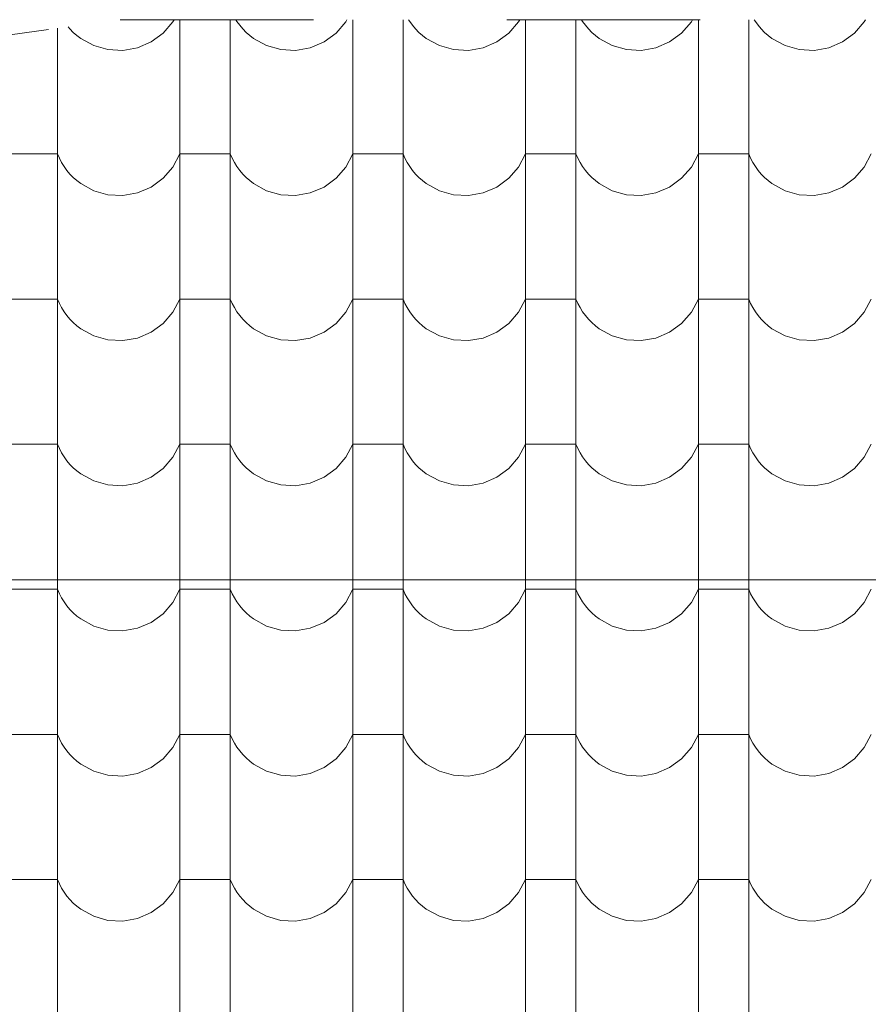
# Model space of a CAD drawing. Header units: millimetres. Extents: x -68772 to 137055, y -73300 to 19650.
# Tile 149 of 212: x 74201 to 75255, y -45598 to -44376. Entities that reach past the tile are written whole.
import ezdxf

# ---------------------------------------------------------------- set-up
doc = ezdxf.new("R2010")
doc.units = ezdxf.units.MM
doc.header["$MEASUREMENT"] = 0
doc.linetypes.add('Przerywana', pattern=[480, 240, -240])
for name, color, linetype, lineweight in [('Nowe_810-G Ogólne_Nr_pióra__1', 7, 'Continuous', 18), ('Nowe_810-G Ogólne_Nr_pióra__26', 13, 'Continuous', 18), ('Nowe_NIEWIDOCZNE DACHY_Nr_pióra__1', 7, 'Continuous', 18)]:
    doc.layers.add(name, color=color, linetype=linetype, lineweight=lineweight)

# ---------------------------------------------------------------- blocks, each defined once
blk = doc.blocks.new('*X50')
at = {"layer": 'Nowe_810-G Ogólne_Nr_pióra__26', "color": 13, "linetype": 'Continuous', "lineweight": 18}
for p, q in [((74379.5, -44392.8), (74391.6, -44378.8)), ((74391.6, -44378.8), (74393.1, -44376)), ((74400.3, -44376), (74400.3, -44472.3)), ((74462.7, -44376), (74462.7, -44472.3)), ((74469.6, -44376), (74471, -44378.2)), ((74471, -44378.2), (74474.5, -44383)), ((74594, -44392.8), (74606.1, -44378.8)), ((74606.1, -44378.8), (74607.6, -44376)), ((74614.8, -44376), (74614.8, -44472.3)), ((74677.2, -44376), (74677.2, -44472.3)), ((74684.1, -44376), (74685.5, -44378.2)), ((74685.5, -44378.2), (74689, -44383)), ((74808.5, -44392.8), (74820.6, -44378.8)), ((74820.6, -44378.8), (74822.1, -44376)), ((74829.3, -44376), (74829.3, -44472.3)), ((74891.7, -44376), (74891.7, -44472.3)), ((74898.6, -44376), (74900, -44378.2)), ((74900, -44378.2), (74903.5, -44383)), ((75023, -44392.8), (75035.1, -44378.8)), ((75035.1, -44378.8), (75036.6, -44376)), ((75043.8, -44376), (75043.8, -44472.3)), ((75106.2, -44376), (75106.2, -44472.3)), ((75113.1, -44376), (75114.5, -44378.2)), ((75114.5, -44378.2), (75118, -44383)), ((75237.5, -44392.8), (75249.6, -44378.8)), ((75249.6, -44378.8), (75251.1, -44376)), ((74248.2, -44386.6), (74248.2, -44472.3)), ((74261.5, -44384.8), (74263.8, -44387.5)), ((74263.8, -44387.5), (74267.9, -44391.8)), ((74267.9, -44391.8), (74272.4, -44395.7)), ((74364.6, -44403.6), (74379.5, -44392.8)), ((74474.5, -44383), (74478.3, -44387.5)), ((74478.3, -44387.5), (74482.4, -44391.8)), ((74482.4, -44391.8), (74486.9, -44395.7)), ((74579.1, -44403.6), (74594, -44392.8)), ((74689, -44383), (74692.8, -44387.5)), ((74692.8, -44387.5), (74696.9, -44391.8)), ((74696.9, -44391.8), (74701.4, -44395.7)), ((74793.6, -44403.6), (74808.5, -44392.8)), ((74903.5, -44383), (74907.3, -44387.5)), ((74907.3, -44387.5), (74911.4, -44391.8)), ((74911.4, -44391.8), (74915.9, -44395.7)), ((75008.1, -44403.6), (75023, -44392.8)), ((75118, -44383), (75121.8, -44387.5)), ((75121.8, -44387.5), (75125.9, -44391.8)), ((75125.9, -44391.8), (75130.4, -44395.7)), ((75222.6, -44403.6), (75237.5, -44392.8)), ((74272.4, -44395.7), (74277.1, -44399.3)), ((74277.1, -44399.3), (74293.3, -44408.2)), ((74347.6, -44410.9), (74364.6, -44403.6)), ((74486.9, -44395.7), (74491.6, -44399.3)), ((74491.6, -44399.3), (74507.8, -44408.2)), ((74562.1, -44410.9), (74579.1, -44403.6)), ((74701.4, -44395.7), (74706.1, -44399.3)), ((74706.1, -44399.3), (74722.3, -44408.2)), ((74776.6, -44410.9), (74793.6, -44403.6)), ((74915.9, -44395.7), (74920.6, -44399.3)), ((74920.6, -44399.3), (74936.8, -44408.2)), ((74991.1, -44410.9), (75008.1, -44403.6)), ((75130.4, -44395.7), (75135.1, -44399.3)), ((75135.1, -44399.3), (75151.3, -44408.2)), ((75205.6, -44410.9), (75222.6, -44403.6)), ((74293.3, -44408.2), (74311, -44413.2)), ((74311, -44413.2), (74329.4, -44414.1)), ((74329.4, -44414.1), (74347.6, -44410.9)), ((74507.8, -44408.2), (74525.5, -44413.2)), ((74525.5, -44413.2), (74543.9, -44414.1)), ((74543.9, -44414.1), (74562.1, -44410.9)), ((74722.3, -44408.2), (74740, -44413.2)), ((74740, -44413.2), (74758.4, -44414.1)), ((74758.4, -44414.1), (74776.6, -44410.9)), ((74936.8, -44408.2), (74954.5, -44413.2)), ((74954.5, -44413.2), (74972.9, -44414.1)), ((74972.9, -44414.1), (74991.1, -44410.9)), ((75151.3, -44408.2), (75169, -44413.2)), ((75169, -44413.2), (75187.4, -44414.1)), ((75187.4, -44414.1), (75205.6, -44410.9)), ((74248.2, -44472.3), (74248.2, -44652.4)), ((74400.3, -44472.3), (74400.3, -44652.4)), ((74462.7, -44472.3), (74462.7, -44652.4)), ((74614.8, -44472.3), (74614.8, -44652.4)), ((74677.2, -44472.3), (74677.2, -44652.4)), ((74829.3, -44472.3), (74829.3, -44652.4)), ((74891.7, -44472.3), (74891.7, -44652.4)), ((75043.8, -44472.3), (75043.8, -44652.4)), ((75106.2, -44472.3), (75106.2, -44652.4)), ((74217, -44542.6), (74185.8, -44542.6)), ((74248.2, -44542.6), (74217, -44542.6)), ((74248.2, -44542.6), (74250.6, -44548)), ((74250.6, -44548), (74253.4, -44553.3)), ((74391.6, -44558.9), (74400.3, -44542.6)), ((74431.5, -44542.6), (74400.3, -44542.6)), ((74462.7, -44542.6), (74431.5, -44542.6)), ((74462.7, -44542.6), (74465.1, -44548)), ((74465.1, -44548), (74467.9, -44553.3)), ((74606.1, -44558.9), (74614.8, -44542.6)), ((74646, -44542.6), (74614.8, -44542.6)), ((74677.2, -44542.6), (74646, -44542.6)), ((74677.2, -44542.6), (74679.6, -44548)), ((74679.6, -44548), (74682.4, -44553.3)), ((74820.6, -44558.9), (74829.3, -44542.6)), ((74860.5, -44542.6), (74829.3, -44542.6)), ((74891.7, -44542.6), (74860.5, -44542.6)), ((74891.7, -44542.6), (74894.1, -44548)), ((74894.1, -44548), (74896.9, -44553.3)), ((75035.1, -44558.9), (75043.8, -44542.6)), ((75075, -44542.6), (75043.8, -44542.6)), ((75106.2, -44542.6), (75075, -44542.6)), ((75106.2, -44542.6), (75108.6, -44548)), ((75108.6, -44548), (75111.4, -44553.3)), ((75249.6, -44558.9), (75258.3, -44542.6)), ((74253.4, -44553.3), (74256.5, -44558.3)), ((74256.5, -44558.3), (74260, -44563.1)), ((74260, -44563.1), (74263.8, -44567.6)), ((74379.5, -44572.8), (74391.6, -44558.9)), ((74467.9, -44553.3), (74471, -44558.3)), ((74471, -44558.3), (74474.5, -44563.1)), ((74474.5, -44563.1), (74478.3, -44567.6)), ((74594, -44572.8), (74606.1, -44558.9)), ((74682.4, -44553.3), (74685.5, -44558.3)), ((74685.5, -44558.3), (74689, -44563.1)), ((74689, -44563.1), (74692.8, -44567.6)), ((74808.5, -44572.8), (74820.6, -44558.9)), ((74896.9, -44553.3), (74900, -44558.3)), ((74900, -44558.3), (74903.5, -44563.1)), ((74903.5, -44563.1), (74907.3, -44567.6)), ((75023, -44572.8), (75035.1, -44558.9)), ((75111.4, -44553.3), (75114.5, -44558.3)), ((75114.5, -44558.3), (75118, -44563.1)), ((75118, -44563.1), (75121.8, -44567.6)), ((75237.5, -44572.8), (75249.6, -44558.9)), ((74263.8, -44567.6), (74267.9, -44571.8)), ((74267.9, -44571.8), (74272.4, -44575.7)), ((74272.4, -44575.7), (74277.1, -44579.3)), ((74364.6, -44583.7), (74379.5, -44572.8)), ((74478.3, -44567.6), (74482.4, -44571.8)), ((74482.4, -44571.8), (74486.9, -44575.7)), ((74486.9, -44575.7), (74491.6, -44579.3)), ((74579.1, -44583.7), (74594, -44572.8)), ((74692.8, -44567.6), (74696.9, -44571.8)), ((74696.9, -44571.8), (74701.4, -44575.7)), ((74701.4, -44575.7), (74706.1, -44579.3)), ((74793.6, -44583.7), (74808.5, -44572.8)), ((74907.3, -44567.6), (74911.4, -44571.8)), ((74911.4, -44571.8), (74915.9, -44575.7)), ((74915.9, -44575.7), (74920.6, -44579.3)), ((75008.1, -44583.7), (75023, -44572.8)), ((75121.8, -44567.6), (75125.9, -44571.8)), ((75125.9, -44571.8), (75130.4, -44575.7)), ((75130.4, -44575.7), (75135.1, -44579.3)), ((75222.6, -44583.7), (75237.5, -44572.8)), ((74277.1, -44579.3), (74293.3, -44588.2)), ((74293.3, -44588.2), (74311, -44593.2)), ((74347.6, -44590.9), (74364.6, -44583.7)), ((74491.6, -44579.3), (74507.8, -44588.2)), ((74507.8, -44588.2), (74525.5, -44593.2)), ((74562.1, -44590.9), (74579.1, -44583.7)), ((74706.1, -44579.3), (74722.3, -44588.2)), ((74722.3, -44588.2), (74740, -44593.2)), ((74776.6, -44590.9), (74793.6, -44583.7)), ((74920.6, -44579.3), (74936.8, -44588.2)), ((74936.8, -44588.2), (74954.5, -44593.2)), ((74991.1, -44590.9), (75008.1, -44583.7)), ((75135.1, -44579.3), (75151.3, -44588.2)), ((75151.3, -44588.2), (75169, -44593.2)), ((75205.6, -44590.9), (75222.6, -44583.7)), ((74311, -44593.2), (74329.4, -44594.2)), ((74329.4, -44594.2), (74347.6, -44590.9)), ((74525.5, -44593.2), (74543.9, -44594.2)), ((74543.9, -44594.2), (74562.1, -44590.9)), ((74740, -44593.2), (74758.4, -44594.2)), ((74758.4, -44594.2), (74776.6, -44590.9)), ((74954.5, -44593.2), (74972.9, -44594.2)), ((74972.9, -44594.2), (74991.1, -44590.9)), ((75169, -44593.2), (75187.4, -44594.2)), ((75187.4, -44594.2), (75205.6, -44590.9)), ((74248.2, -44652.4), (74248.2, -44832.4)), ((74400.3, -44652.4), (74400.3, -44832.4)), ((74462.7, -44652.4), (74462.7, -44832.4)), ((74614.8, -44652.4), (74614.8, -44832.4)), ((74677.2, -44652.4), (74677.2, -44832.4)), ((74829.3, -44652.4), (74829.3, -44832.4)), ((74891.7, -44652.4), (74891.7, -44832.4)), ((75043.8, -44652.4), (75043.8, -44832.4)), ((75106.2, -44652.4), (75106.2, -44832.4)), ((74217, -44722.6), (74185.8, -44722.6)), ((74248.2, -44722.6), (74217, -44722.6)), ((74248.2, -44722.6), (74250.6, -44728.1)), ((74391.6, -44738.9), (74400.3, -44722.6)), ((74431.5, -44722.6), (74400.3, -44722.6)), ((74462.7, -44722.6), (74431.5, -44722.6)), ((74462.7, -44722.6), (74465.1, -44728.1)), ((74606.1, -44738.9), (74614.8, -44722.6)), ((74646, -44722.6), (74614.8, -44722.6)), ((74677.2, -44722.6), (74646, -44722.6)), ((74677.2, -44722.6), (74679.6, -44728.1)), ((74820.6, -44738.9), (74829.3, -44722.6)), ((74860.5, -44722.6), (74829.3, -44722.6)), ((74891.7, -44722.6), (74860.5, -44722.6)), ((74891.7, -44722.6), (74894.1, -44728.1)), ((75035.1, -44738.9), (75043.8, -44722.6)), ((75075, -44722.6), (75043.8, -44722.6)), ((75106.2, -44722.6), (75075, -44722.6)), ((75106.2, -44722.6), (75108.6, -44728.1)), ((75249.6, -44738.9), (75258.3, -44722.6)), ((74250.6, -44728.1), (74253.4, -44733.3)), ((74253.4, -44733.3), (74256.5, -44738.3)), ((74465.1, -44728.1), (74467.9, -44733.3)), ((74467.9, -44733.3), (74471, -44738.3)), ((74679.6, -44728.1), (74682.4, -44733.3)), ((74682.4, -44733.3), (74685.5, -44738.3)), ((74894.1, -44728.1), (74896.9, -44733.3)), ((74896.9, -44733.3), (74900, -44738.3)), ((75108.6, -44728.1), (75111.4, -44733.3)), ((75111.4, -44733.3), (75114.5, -44738.3)), ((74256.5, -44738.3), (74260, -44743.1)), ((74260, -44743.1), (74263.8, -44747.6)), ((74263.8, -44747.6), (74267.9, -44751.9)), ((74379.5, -44752.9), (74391.6, -44738.9)), ((74471, -44738.3), (74474.5, -44743.1)), ((74474.5, -44743.1), (74478.3, -44747.6)), ((74478.3, -44747.6), (74482.4, -44751.9)), ((74594, -44752.9), (74606.1, -44738.9)), ((74685.5, -44738.3), (74689, -44743.1)), ((74689, -44743.1), (74692.8, -44747.6)), ((74692.8, -44747.6), (74696.9, -44751.9)), ((74808.5, -44752.9), (74820.6, -44738.9)), ((74900, -44738.3), (74903.5, -44743.1)), ((74903.5, -44743.1), (74907.3, -44747.6)), ((74907.3, -44747.6), (74911.4, -44751.9)), ((75023, -44752.9), (75035.1, -44738.9)), ((75114.5, -44738.3), (75118, -44743.1)), ((75118, -44743.1), (75121.8, -44747.6)), ((75121.8, -44747.6), (75125.9, -44751.9)), ((75237.5, -44752.9), (75249.6, -44738.9)), ((74267.9, -44751.9), (74272.4, -44755.8)), ((74272.4, -44755.8), (74277.1, -44759.4)), ((74277.1, -44759.4), (74293.3, -44768.3)), ((74364.6, -44763.7), (74379.5, -44752.9)), ((74482.4, -44751.9), (74486.9, -44755.8)), ((74486.9, -44755.8), (74491.6, -44759.4)), ((74491.6, -44759.4), (74507.8, -44768.3)), ((74579.1, -44763.7), (74594, -44752.9)), ((74696.9, -44751.9), (74701.4, -44755.8)), ((74701.4, -44755.8), (74706.1, -44759.4)), ((74706.1, -44759.4), (74722.3, -44768.3)), ((74793.6, -44763.7), (74808.5, -44752.9)), ((74911.4, -44751.9), (74915.9, -44755.8)), ((74915.9, -44755.8), (74920.6, -44759.4)), ((74920.6, -44759.4), (74936.8, -44768.3)), ((75008.1, -44763.7), (75023, -44752.9)), ((75125.9, -44751.9), (75130.4, -44755.8)), ((75130.4, -44755.8), (75135.1, -44759.4)), ((75135.1, -44759.4), (75151.3, -44768.3)), ((75222.6, -44763.7), (75237.5, -44752.9)), ((74293.3, -44768.3), (74311, -44773.3)), ((74329.4, -44774.2), (74347.6, -44771)), ((74347.6, -44771), (74364.6, -44763.7)), ((74507.8, -44768.3), (74525.5, -44773.3)), ((74543.9, -44774.2), (74562.1, -44771)), ((74562.1, -44771), (74579.1, -44763.7)), ((74722.3, -44768.3), (74740, -44773.3)), ((74758.4, -44774.2), (74776.6, -44771)), ((74776.6, -44771), (74793.6, -44763.7)), ((74936.8, -44768.3), (74954.5, -44773.3)), ((74972.9, -44774.2), (74991.1, -44771)), ((74991.1, -44771), (75008.1, -44763.7)), ((75151.3, -44768.3), (75169, -44773.3)), ((75187.4, -44774.2), (75205.6, -44771)), ((75205.6, -44771), (75222.6, -44763.7)), ((74311, -44773.3), (74329.4, -44774.2)), ((74525.5, -44773.3), (74543.9, -44774.2)), ((74740, -44773.3), (74758.4, -44774.2)), ((74954.5, -44773.3), (74972.9, -44774.2)), ((75169, -44773.3), (75187.4, -44774.2)), ((74248.2, -44832.4), (74248.2, -45012.5)), ((74400.3, -44832.4), (74400.3, -45012.5)), ((74462.7, -44832.4), (74462.7, -45012.5)), ((74614.8, -44832.4), (74614.8, -45012.5)), ((74677.2, -44832.4), (74677.2, -45012.5)), ((74829.3, -44832.4), (74829.3, -45012.5)), ((74891.7, -44832.4), (74891.7, -45012.5)), ((75043.8, -44832.4), (75043.8, -45012.5)), ((75106.2, -44832.4), (75106.2, -45012.5)), ((74217, -44902.7), (74185.8, -44902.7)), ((74248.2, -44902.7), (74217, -44902.7)), ((74248.2, -44902.7), (74250.6, -44908.1)), ((74391.6, -44919), (74400.3, -44902.7)), ((74431.5, -44902.7), (74400.3, -44902.7)), ((74462.7, -44902.7), (74431.5, -44902.7)), ((74462.7, -44902.7), (74465.1, -44908.1)), ((74606.1, -44919), (74614.8, -44902.7)), ((74646, -44902.7), (74614.8, -44902.7)), ((74677.2, -44902.7), (74646, -44902.7)), ((74677.2, -44902.7), (74679.6, -44908.1)), ((74820.6, -44919), (74829.3, -44902.7)), ((74860.5, -44902.7), (74829.3, -44902.7)), ((74891.7, -44902.7), (74860.5, -44902.7)), ((74891.7, -44902.7), (74894.1, -44908.1)), ((75035.1, -44919), (75043.8, -44902.7)), ((75075, -44902.7), (75043.8, -44902.7)), ((75106.2, -44902.7), (75075, -44902.7)), ((75106.2, -44902.7), (75108.6, -44908.1)), ((75249.6, -44919), (75258.3, -44902.7)), ((74250.6, -44908.1), (74253.4, -44913.4)), ((74253.4, -44913.4), (74256.5, -44918.4)), ((74256.5, -44918.4), (74260, -44923.2)), ((74379.5, -44932.9), (74391.6, -44919)), ((74465.1, -44908.1), (74467.9, -44913.4)), ((74467.9, -44913.4), (74471, -44918.4)), ((74471, -44918.4), (74474.5, -44923.2)), ((74594, -44932.9), (74606.1, -44919)), ((74679.6, -44908.1), (74682.4, -44913.4)), ((74682.4, -44913.4), (74685.5, -44918.4)), ((74685.5, -44918.4), (74689, -44923.2)), ((74808.5, -44932.9), (74820.6, -44919)), ((74894.1, -44908.1), (74896.9, -44913.4)), ((74896.9, -44913.4), (74900, -44918.4)), ((74900, -44918.4), (74903.5, -44923.2)), ((75023, -44932.9), (75035.1, -44919)), ((75108.6, -44908.1), (75111.4, -44913.4)), ((75111.4, -44913.4), (75114.5, -44918.4)), ((75114.5, -44918.4), (75118, -44923.2)), ((75237.5, -44932.9), (75249.6, -44919)), ((74260, -44923.2), (74263.8, -44927.7)), ((74263.8, -44927.7), (74267.9, -44931.9)), ((74474.5, -44923.2), (74478.3, -44927.7)), ((74478.3, -44927.7), (74482.4, -44931.9)), ((74689, -44923.2), (74692.8, -44927.7)), ((74692.8, -44927.7), (74696.9, -44931.9)), ((74903.5, -44923.2), (74907.3, -44927.7)), ((74907.3, -44927.7), (74911.4, -44931.9)), ((75118, -44923.2), (75121.8, -44927.7)), ((75121.8, -44927.7), (75125.9, -44931.9)), ((74267.9, -44931.9), (74272.4, -44935.8)), ((74272.4, -44935.8), (74277.1, -44939.4)), ((74277.1, -44939.4), (74293.3, -44948.3)), ((74347.6, -44951), (74364.6, -44943.8)), ((74364.6, -44943.8), (74379.5, -44932.9)), ((74482.4, -44931.9), (74486.9, -44935.8)), ((74486.9, -44935.8), (74491.6, -44939.4)), ((74491.6, -44939.4), (74507.8, -44948.3)), ((74562.1, -44951), (74579.1, -44943.8)), ((74579.1, -44943.8), (74594, -44932.9)), ((74696.9, -44931.9), (74701.4, -44935.8)), ((74701.4, -44935.8), (74706.1, -44939.4)), ((74706.1, -44939.4), (74722.3, -44948.3)), ((74776.6, -44951), (74793.6, -44943.8)), ((74793.6, -44943.8), (74808.5, -44932.9)), ((74911.4, -44931.9), (74915.9, -44935.8)), ((74915.9, -44935.8), (74920.6, -44939.4)), ((74920.6, -44939.4), (74936.8, -44948.3)), ((74991.1, -44951), (75008.1, -44943.8)), ((75008.1, -44943.8), (75023, -44932.9)), ((75125.9, -44931.9), (75130.4, -44935.8)), ((75130.4, -44935.8), (75135.1, -44939.4)), ((75135.1, -44939.4), (75151.3, -44948.3)), ((75205.6, -44951), (75222.6, -44943.8)), ((75222.6, -44943.8), (75237.5, -44932.9)), ((74293.3, -44948.3), (74311, -44953.3)), ((74311, -44953.3), (74329.4, -44954.3)), ((74329.4, -44954.3), (74347.6, -44951)), ((74507.8, -44948.3), (74525.5, -44953.3)), ((74525.5, -44953.3), (74543.9, -44954.3)), ((74543.9, -44954.3), (74562.1, -44951)), ((74722.3, -44948.3), (74740, -44953.3)), ((74740, -44953.3), (74758.4, -44954.3)), ((74758.4, -44954.3), (74776.6, -44951)), ((74936.8, -44948.3), (74954.5, -44953.3)), ((74954.5, -44953.3), (74972.9, -44954.3)), ((74972.9, -44954.3), (74991.1, -44951)), ((75151.3, -44948.3), (75169, -44953.3)), ((75169, -44953.3), (75187.4, -44954.3)), ((75187.4, -44954.3), (75205.6, -44951)), ((74248.2, -45012.5), (74248.2, -45192.5)), ((74400.3, -45012.5), (74400.3, -45192.5)), ((74462.7, -45012.5), (74462.7, -45192.5)), ((74614.8, -45012.5), (74614.8, -45192.5)), ((74677.2, -45012.5), (74677.2, -45192.5)), ((74829.3, -45012.5), (74829.3, -45192.5)), ((74891.7, -45012.5), (74891.7, -45192.5)), ((75043.8, -45012.5), (75043.8, -45192.5)), ((75106.2, -45012.5), (75106.2, -45192.5)), ((74217, -45082.7), (74185.8, -45082.7)), ((74248.2, -45082.7), (74217, -45082.7)), ((74248.2, -45082.7), (74250.6, -45088.2)), ((74250.6, -45088.2), (74253.4, -45093.4)), ((74391.6, -45099), (74400.3, -45082.7)), ((74431.5, -45082.7), (74400.3, -45082.7)), ((74462.7, -45082.7), (74431.5, -45082.7)), ((74462.7, -45082.7), (74465.1, -45088.2)), ((74465.1, -45088.2), (74467.9, -45093.4)), ((74606.1, -45099), (74614.8, -45082.7)), ((74646, -45082.7), (74614.8, -45082.7)), ((74677.2, -45082.7), (74646, -45082.7)), ((74677.2, -45082.7), (74679.6, -45088.2)), ((74679.6, -45088.2), (74682.4, -45093.4)), ((74820.6, -45099), (74829.3, -45082.7)), ((74860.5, -45082.7), (74829.3, -45082.7)), ((74891.7, -45082.7), (74860.5, -45082.7)), ((74891.7, -45082.7), (74894.1, -45088.2)), ((74894.1, -45088.2), (74896.9, -45093.4)), ((75035.1, -45099), (75043.8, -45082.7)), ((75075, -45082.7), (75043.8, -45082.7)), ((75106.2, -45082.7), (75075, -45082.7)), ((75106.2, -45082.7), (75108.6, -45088.2)), ((75108.6, -45088.2), (75111.4, -45093.4)), ((75249.6, -45099), (75258.3, -45082.7)), ((74253.4, -45093.4), (74256.5, -45098.4)), ((74256.5, -45098.4), (74260, -45103.2)), ((74379.5, -45113), (74391.6, -45099)), ((74467.9, -45093.4), (74471, -45098.4)), ((74471, -45098.4), (74474.5, -45103.2)), ((74594, -45113), (74606.1, -45099)), ((74682.4, -45093.4), (74685.5, -45098.4)), ((74685.5, -45098.4), (74689, -45103.2)), ((74808.5, -45113), (74820.6, -45099)), ((74896.9, -45093.4), (74900, -45098.4)), ((74900, -45098.4), (74903.5, -45103.2)), ((75023, -45113), (75035.1, -45099)), ((75111.4, -45093.4), (75114.5, -45098.4)), ((75114.5, -45098.4), (75118, -45103.2)), ((75237.5, -45113), (75249.6, -45099)), ((74260, -45103.2), (74263.8, -45107.7)), ((74263.8, -45107.7), (74267.9, -45112)), ((74267.9, -45112), (74272.4, -45115.9)), ((74364.6, -45123.8), (74379.5, -45113)), ((74474.5, -45103.2), (74478.3, -45107.7)), ((74478.3, -45107.7), (74482.4, -45112)), ((74482.4, -45112), (74486.9, -45115.9)), ((74579.1, -45123.8), (74594, -45113)), ((74689, -45103.2), (74692.8, -45107.7)), ((74692.8, -45107.7), (74696.9, -45112)), ((74696.9, -45112), (74701.4, -45115.9)), ((74793.6, -45123.8), (74808.5, -45113)), ((74903.5, -45103.2), (74907.3, -45107.7)), ((74907.3, -45107.7), (74911.4, -45112)), ((74911.4, -45112), (74915.9, -45115.9)), ((75008.1, -45123.8), (75023, -45113)), ((75118, -45103.2), (75121.8, -45107.7)), ((75121.8, -45107.7), (75125.9, -45112)), ((75125.9, -45112), (75130.4, -45115.9)), ((75222.6, -45123.8), (75237.5, -45113)), ((74272.4, -45115.9), (74277.1, -45119.5)), ((74277.1, -45119.5), (74293.3, -45128.4)), ((74347.6, -45131.1), (74364.6, -45123.8)), ((74486.9, -45115.9), (74491.6, -45119.5)), ((74491.6, -45119.5), (74507.8, -45128.4)), ((74562.1, -45131.1), (74579.1, -45123.8)), ((74701.4, -45115.9), (74706.1, -45119.5)), ((74706.1, -45119.5), (74722.3, -45128.4)), ((74776.6, -45131.1), (74793.6, -45123.8)), ((74915.9, -45115.9), (74920.6, -45119.5)), ((74920.6, -45119.5), (74936.8, -45128.4)), ((74991.1, -45131.1), (75008.1, -45123.8)), ((75130.4, -45115.9), (75135.1, -45119.5)), ((75135.1, -45119.5), (75151.3, -45128.4)), ((75205.6, -45131.1), (75222.6, -45123.8)), ((74293.3, -45128.4), (74311, -45133.4)), ((74311, -45133.4), (74329.4, -45134.3)), ((74329.4, -45134.3), (74347.6, -45131.1)), ((74507.8, -45128.4), (74525.5, -45133.4)), ((74525.5, -45133.4), (74543.9, -45134.3)), ((74543.9, -45134.3), (74562.1, -45131.1)), ((74722.3, -45128.4), (74740, -45133.4)), ((74740, -45133.4), (74758.4, -45134.3)), ((74758.4, -45134.3), (74776.6, -45131.1)), ((74936.8, -45128.4), (74954.5, -45133.4)), ((74954.5, -45133.4), (74972.9, -45134.3)), ((74972.9, -45134.3), (74991.1, -45131.1)), ((75151.3, -45128.4), (75169, -45133.4)), ((75169, -45133.4), (75187.4, -45134.3)), ((75187.4, -45134.3), (75205.6, -45131.1)), ((74248.2, -45192.5), (74248.2, -45372.6)), ((74400.3, -45192.5), (74400.3, -45372.6)), ((74462.7, -45192.5), (74462.7, -45372.6)), ((74614.8, -45192.5), (74614.8, -45372.6)), ((74677.2, -45192.5), (74677.2, -45372.6)), ((74829.3, -45192.5), (74829.3, -45372.6)), ((74891.7, -45192.5), (74891.7, -45372.6)), ((75043.8, -45192.5), (75043.8, -45372.6)), ((75106.2, -45192.5), (75106.2, -45372.6)), ((74217, -45262.8), (74185.8, -45262.8)), ((74248.2, -45262.8), (74217, -45262.8)), ((74248.2, -45262.8), (74250.6, -45268.2)), ((74250.6, -45268.2), (74253.4, -45273.5)), ((74253.4, -45273.5), (74256.5, -45278.5)), ((74391.6, -45279.1), (74400.3, -45262.8)), ((74431.5, -45262.8), (74400.3, -45262.8)), ((74462.7, -45262.8), (74431.5, -45262.8)), ((74462.7, -45262.8), (74465.1, -45268.2)), ((74465.1, -45268.2), (74467.9, -45273.5)), ((74467.9, -45273.5), (74471, -45278.5)), ((74606.1, -45279.1), (74614.8, -45262.8)), ((74646, -45262.8), (74614.8, -45262.8)), ((74677.2, -45262.8), (74646, -45262.8)), ((74677.2, -45262.8), (74679.6, -45268.2)), ((74679.6, -45268.2), (74682.4, -45273.5)), ((74682.4, -45273.5), (74685.5, -45278.5)), ((74820.6, -45279.1), (74829.3, -45262.8)), ((74860.5, -45262.8), (74829.3, -45262.8)), ((74891.7, -45262.8), (74860.5, -45262.8)), ((74891.7, -45262.8), (74894.1, -45268.2)), ((74894.1, -45268.2), (74896.9, -45273.5)), ((74896.9, -45273.5), (74900, -45278.5)), ((75035.1, -45279.1), (75043.8, -45262.8)), ((75075, -45262.8), (75043.8, -45262.8)), ((75106.2, -45262.8), (75075, -45262.8)), ((75106.2, -45262.8), (75108.6, -45268.2)), ((75108.6, -45268.2), (75111.4, -45273.5)), ((75111.4, -45273.5), (75114.5, -45278.5)), ((75249.6, -45279.1), (75258.3, -45262.8)), ((74256.5, -45278.5), (74260, -45283.3)), ((74260, -45283.3), (74263.8, -45287.8)), ((74379.5, -45293), (74391.6, -45279.1)), ((74471, -45278.5), (74474.5, -45283.3)), ((74474.5, -45283.3), (74478.3, -45287.8)), ((74594, -45293), (74606.1, -45279.1)), ((74685.5, -45278.5), (74689, -45283.3)), ((74689, -45283.3), (74692.8, -45287.8)), ((74808.5, -45293), (74820.6, -45279.1)), ((74900, -45278.5), (74903.5, -45283.3)), ((74903.5, -45283.3), (74907.3, -45287.8)), ((75023, -45293), (75035.1, -45279.1)), ((75114.5, -45278.5), (75118, -45283.3)), ((75118, -45283.3), (75121.8, -45287.8)), ((75237.5, -45293), (75249.6, -45279.1)), ((74263.8, -45287.8), (74267.9, -45292)), ((74267.9, -45292), (74272.4, -45295.9)), ((74272.4, -45295.9), (74277.1, -45299.5)), ((74364.6, -45303.9), (74379.5, -45293)), ((74478.3, -45287.8), (74482.4, -45292)), ((74482.4, -45292), (74486.9, -45295.9)), ((74486.9, -45295.9), (74491.6, -45299.5)), ((74579.1, -45303.9), (74594, -45293)), ((74692.8, -45287.8), (74696.9, -45292)), ((74696.9, -45292), (74701.4, -45295.9)), ((74701.4, -45295.9), (74706.1, -45299.5)), ((74793.6, -45303.9), (74808.5, -45293)), ((74907.3, -45287.8), (74911.4, -45292)), ((74911.4, -45292), (74915.9, -45295.9)), ((74915.9, -45295.9), (74920.6, -45299.5)), ((75008.1, -45303.9), (75023, -45293)), ((75121.8, -45287.8), (75125.9, -45292)), ((75125.9, -45292), (75130.4, -45295.9)), ((75130.4, -45295.9), (75135.1, -45299.5)), ((75222.6, -45303.9), (75237.5, -45293)), ((74277.1, -45299.5), (74293.3, -45308.4)), ((74293.3, -45308.4), (74311, -45313.4)), ((74347.6, -45311.1), (74364.6, -45303.9)), ((74491.6, -45299.5), (74507.8, -45308.4)), ((74507.8, -45308.4), (74525.5, -45313.4)), ((74562.1, -45311.1), (74579.1, -45303.9)), ((74706.1, -45299.5), (74722.3, -45308.4)), ((74722.3, -45308.4), (74740, -45313.4)), ((74776.6, -45311.1), (74793.6, -45303.9)), ((74920.6, -45299.5), (74936.8, -45308.4)), ((74936.8, -45308.4), (74954.5, -45313.4)), ((74991.1, -45311.1), (75008.1, -45303.9)), ((75135.1, -45299.5), (75151.3, -45308.4)), ((75151.3, -45308.4), (75169, -45313.4)), ((75205.6, -45311.1), (75222.6, -45303.9)), ((74311, -45313.4), (74329.4, -45314.4)), ((74329.4, -45314.4), (74347.6, -45311.1)), ((74525.5, -45313.4), (74543.9, -45314.4)), ((74543.9, -45314.4), (74562.1, -45311.1)), ((74740, -45313.4), (74758.4, -45314.4)), ((74758.4, -45314.4), (74776.6, -45311.1)), ((74954.5, -45313.4), (74972.9, -45314.4)), ((74972.9, -45314.4), (74991.1, -45311.1)), ((75169, -45313.4), (75187.4, -45314.4)), ((75187.4, -45314.4), (75205.6, -45311.1)), ((74248.2, -45372.6), (74248.2, -45552.6)), ((74400.3, -45372.6), (74400.3, -45552.6)), ((74462.7, -45372.6), (74462.7, -45552.6)), ((74614.8, -45372.6), (74614.8, -45552.6)), ((74677.2, -45372.6), (74677.2, -45552.6)), ((74829.3, -45372.6), (74829.3, -45552.6)), ((74891.7, -45372.6), (74891.7, -45552.6)), ((75043.8, -45372.6), (75043.8, -45552.6)), ((75106.2, -45372.6), (75106.2, -45552.6)), ((74217, -45442.8), (74185.8, -45442.8)), ((74248.2, -45442.8), (74217, -45442.8)), ((74248.2, -45442.8), (74250.6, -45448.3)), ((74391.6, -45459.1), (74400.3, -45442.8)), ((74431.5, -45442.8), (74400.3, -45442.8)), ((74462.7, -45442.8), (74431.5, -45442.8)), ((74462.7, -45442.8), (74465.1, -45448.3)), ((74606.1, -45459.1), (74614.8, -45442.8)), ((74646, -45442.8), (74614.8, -45442.8)), ((74677.2, -45442.8), (74646, -45442.8)), ((74677.2, -45442.8), (74679.6, -45448.3)), ((74820.6, -45459.1), (74829.3, -45442.8)), ((74860.5, -45442.8), (74829.3, -45442.8)), ((74891.7, -45442.8), (74860.5, -45442.8)), ((74891.7, -45442.8), (74894.1, -45448.3)), ((75035.1, -45459.1), (75043.8, -45442.8)), ((75075, -45442.8), (75043.8, -45442.8)), ((75106.2, -45442.8), (75075, -45442.8)), ((75106.2, -45442.8), (75108.6, -45448.3)), ((75249.6, -45459.1), (75258.3, -45442.8)), ((74250.6, -45448.3), (74253.4, -45453.5)), ((74253.4, -45453.5), (74256.5, -45458.5)), ((74465.1, -45448.3), (74467.9, -45453.5)), ((74467.9, -45453.5), (74471, -45458.5)), ((74679.6, -45448.3), (74682.4, -45453.5)), ((74682.4, -45453.5), (74685.5, -45458.5)), ((74894.1, -45448.3), (74896.9, -45453.5)), ((74896.9, -45453.5), (74900, -45458.5)), ((75108.6, -45448.3), (75111.4, -45453.5)), ((75111.4, -45453.5), (75114.5, -45458.5)), ((74256.5, -45458.5), (74260, -45463.3)), ((74260, -45463.3), (74263.8, -45467.8)), ((74263.8, -45467.8), (74267.9, -45472.1)), ((74379.5, -45473.1), (74391.6, -45459.1)), ((74471, -45458.5), (74474.5, -45463.3)), ((74474.5, -45463.3), (74478.3, -45467.8)), ((74478.3, -45467.8), (74482.4, -45472.1)), ((74594, -45473.1), (74606.1, -45459.1)), ((74685.5, -45458.5), (74689, -45463.3)), ((74689, -45463.3), (74692.8, -45467.8)), ((74692.8, -45467.8), (74696.9, -45472.1)), ((74808.5, -45473.1), (74820.6, -45459.1)), ((74900, -45458.5), (74903.5, -45463.3)), ((74903.5, -45463.3), (74907.3, -45467.8)), ((74907.3, -45467.8), (74911.4, -45472.1)), ((75023, -45473.1), (75035.1, -45459.1)), ((75114.5, -45458.5), (75118, -45463.3)), ((75118, -45463.3), (75121.8, -45467.8)), ((75121.8, -45467.8), (75125.9, -45472.1)), ((75237.5, -45473.1), (75249.6, -45459.1)), ((74267.9, -45472.1), (74272.4, -45476)), ((74272.4, -45476), (74277.1, -45479.6)), ((74277.1, -45479.6), (74293.3, -45488.5)), ((74364.6, -45483.9), (74379.5, -45473.1)), ((74482.4, -45472.1), (74486.9, -45476)), ((74486.9, -45476), (74491.6, -45479.6)), ((74491.6, -45479.6), (74507.8, -45488.5)), ((74579.1, -45483.9), (74594, -45473.1)), ((74696.9, -45472.1), (74701.4, -45476)), ((74701.4, -45476), (74706.1, -45479.6)), ((74706.1, -45479.6), (74722.3, -45488.5)), ((74793.6, -45483.9), (74808.5, -45473.1)), ((74911.4, -45472.1), (74915.9, -45476)), ((74915.9, -45476), (74920.6, -45479.6)), ((74920.6, -45479.6), (74936.8, -45488.5)), ((75008.1, -45483.9), (75023, -45473.1)), ((75125.9, -45472.1), (75130.4, -45476)), ((75130.4, -45476), (75135.1, -45479.6)), ((75135.1, -45479.6), (75151.3, -45488.5)), ((75222.6, -45483.9), (75237.5, -45473.1)), ((74293.3, -45488.5), (74311, -45493.5)), ((74311, -45493.5), (74329.4, -45494.4)), ((74329.4, -45494.4), (74347.6, -45491.2)), ((74347.6, -45491.2), (74364.6, -45483.9)), ((74507.8, -45488.5), (74525.5, -45493.5)), ((74525.5, -45493.5), (74543.9, -45494.4)), ((74543.9, -45494.4), (74562.1, -45491.2)), ((74562.1, -45491.2), (74579.1, -45483.9)), ((74722.3, -45488.5), (74740, -45493.5)), ((74740, -45493.5), (74758.4, -45494.4)), ((74758.4, -45494.4), (74776.6, -45491.2)), ((74776.6, -45491.2), (74793.6, -45483.9)), ((74936.8, -45488.5), (74954.5, -45493.5)), ((74954.5, -45493.5), (74972.9, -45494.4)), ((74972.9, -45494.4), (74991.1, -45491.2)), ((74991.1, -45491.2), (75008.1, -45483.9)), ((75151.3, -45488.5), (75169, -45493.5)), ((75169, -45493.5), (75187.4, -45494.4)), ((75187.4, -45494.4), (75205.6, -45491.2)), ((75205.6, -45491.2), (75222.6, -45483.9)), ((74248.2, -45552.6), (74248.2, -45732.7)), ((74400.3, -45552.6), (74400.3, -45732.7)), ((74462.7, -45552.6), (74462.7, -45732.7)), ((74614.8, -45552.6), (74614.8, -45732.7)), ((74677.2, -45552.6), (74677.2, -45732.7)), ((74829.3, -45552.6), (74829.3, -45732.7)), ((74891.7, -45552.6), (74891.7, -45732.7)), ((75043.8, -45552.6), (75043.8, -45732.7)), ((75106.2, -45552.6), (75106.2, -45732.7))]:
    blk.add_line(p, q, dxfattribs=at)
blk = doc.blocks.new('Wypełnienie_3', base_point=(0, 2000))
at = {"layer": 'Nowe_810-G Ogólne_Nr_pióra__1', "color": 7, "linetype": 'Przerywana', "lineweight": 18}
for p, q in [((69243.5, -45069.1), (74326.1, -44376)), ((74326.1, -44376), (82609.4, -44376))]:
    blk.add_line(p, q, dxfattribs=at)
at = {"layer": 'Nowe_810-G Ogólne_Nr_pióra__26', "color": 13, "linetype": 'Przerywana', "lineweight": 18}
blk.add_blockref('*X50', (0, 0), dxfattribs=at)

msp = doc.modelspace()

# ---------------------------------------------------------------- linework, layer by layer
at = {"layer": 'Nowe_NIEWIDOCZNE DACHY_Nr_pióra__1', "color": 7, "linetype": 'Continuous', "lineweight": 18}
msp.add_line((86976.6, -45071.2), (69243.5, -45071.1), dxfattribs=at)

# ---------------------------------------------------------------- block references
at = {"layer": 'Nowe_810-G Ogólne_Nr_pióra__26', "color": 13, "linetype": 'Przerywana', "lineweight": 18}
msp.add_blockref('Wypełnienie_3', (0, 2000), dxfattribs=at)

doc.saveas('drawing.dxf')
